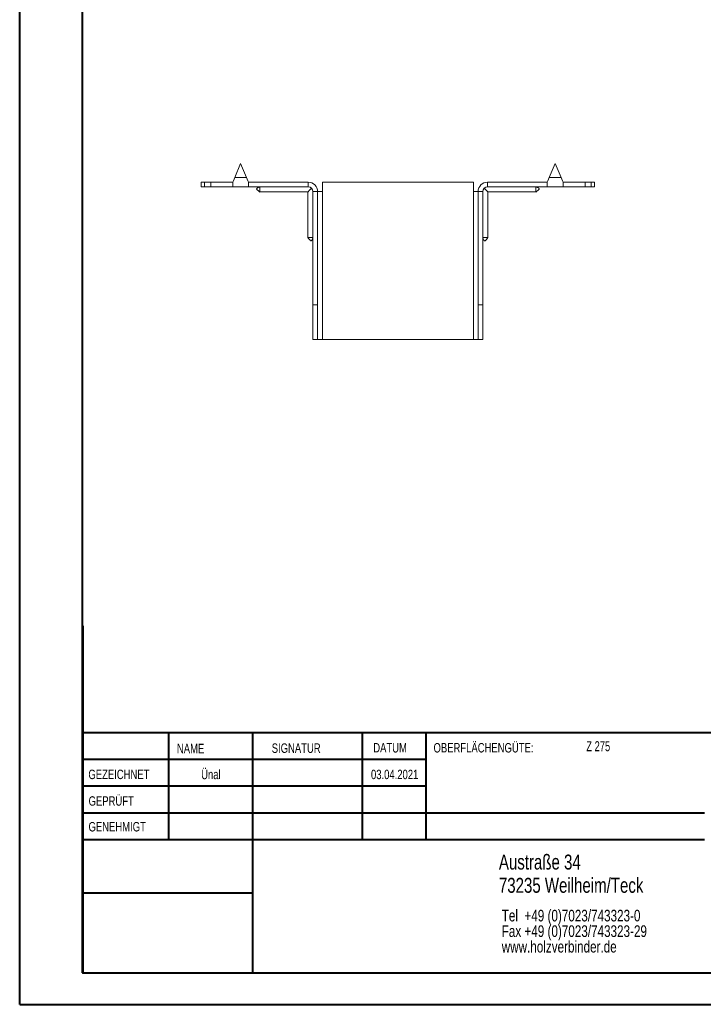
# Model space of a CAD drawing. Header units: millimetres. Extents: x 0 to 210, y 0 to 297.
# Tile 1 of 6: x 0 to 109, y 0 to 157. Entities that reach past the tile are written whole.
import ezdxf

# ---------------------------------------------------------------- set-up
doc = ezdxf.new("R2010")
doc.units = ezdxf.units.MM
doc.styles.add('SLDTEXTSTYLE0', font='TXT', dxfattribs={"width": 0.75})
doc.styles.add('SLDTEXTSTYLE2', font='TXT', dxfattribs={"width": 0.7})

# ---------------------------------------------------------------- blocks, each defined once
blk = doc.blocks.new('SW_NOTE_0')
at = {"color": 0, "linetype": 'Continuous', "lineweight": 0, "char_height": 1.8521, "attachment_point": 1, "style": 'SLDTEXTSTYLE0'}
for s, insert in [('Tel  +49 (0)7023/743323-0', (0, 2.39)), ('Fax +49 (0)7023/743323-29', (0, -0.08)), ('www.holzverbinder.de', (0, -2.55))]:
    blk.add_mtext(s, dxfattribs=dict(at, insert=insert))

msp = doc.modelspace()

# ---------------------------------------------------------------- linework, layer by layer
at = {"color": 7, "linetype": 'Continuous', "lineweight": 40}
for p, q in [((0.08, 0.21), (0.08, 297.21)), ((10.08, 5.21), (10.08, 292.21)), ((10.11, 60.37), (10.11, 5.12)), ((205.08, 43.37), (10.11, 43.37)), ((23.71, 43.37), (23.71, 26.37)), ((37.1, 43.37), (37.1, 5.12)), ((54.51, 43.37), (54.51, 26.37)), ((64.71, 26.37), (64.71, 43.37)), ((64.71, 39.1), (10.11, 39.1)), ((64.71, 34.87), (10.11, 34.87)), ((108.91, 30.62), (10.11, 30.62)), ((108.91, 26.37), (10.11, 26.37)), ((37.1, 17.87), (10.11, 17.87)), ((10.11, 13.71), (10.08, 13.71)), ((10.11, 9.46), (10.08, 9.46)), ((10.08, 5.21), (205.08, 5.21)), ((0.08, 0.21), (210.08, 0.21))]:
    msp.add_line(p, q, dxfattribs=at)
at = {"color": 7, "linetype": 'Continuous', "lineweight": 15}
for p, q in [((35.19, 133.88), (34.26, 131.63)), ((36.13, 131.63), (35.19, 133.88)), ((85.19, 133.88), (84.26, 131.63)), ((86.13, 131.63), (85.19, 133.88)), ((34.26, 131.63), (36.13, 131.63)), ((84.26, 131.63), (86.13, 131.63)), ((28.94, 130.88), (28.94, 130.13)), ((28.94, 130.88), (29.44, 130.88)), ((29.44, 130.13), (28.94, 130.13)), ((29.44, 130.88), (29.44, 130.13)), ((29.44, 130.88), (30.44, 130.88)), ((30.44, 130.13), (29.44, 130.13)), ((30.44, 130.13), (30.44, 130.88)), ((33.94, 130.88), (30.44, 130.88)), ((33.94, 130.13), (30.44, 130.13)), ((33.94, 130.88), (33.94, 130.13)), ((33.94, 130.13), (36.44, 130.13)), ((36.44, 130.13), (36.44, 130.88)), ((45.94, 130.88), (36.44, 130.88)), ((45.94, 130.13), (36.44, 130.13)), ((45.94, 130.13), (45.94, 130.88)), ((48.19, 129.38), (48.19, 130.88)), ((72.19, 130.88), (48.19, 130.88)), ((72.19, 130.88), (72.19, 129.38)), ((74.44, 130.13), (74.44, 130.88)), ((74.44, 130.88), (83.94, 130.88)), ((74.44, 130.13), (83.94, 130.13)), ((83.94, 130.88), (83.94, 130.13)), ((83.94, 130.13), (86.44, 130.13)), ((86.44, 130.88), (89.94, 130.88)), ((86.44, 130.13), (86.44, 130.88)), ((86.44, 130.13), (89.94, 130.13)), ((89.94, 130.13), (89.94, 130.88)), ((89.94, 130.88), (90.94, 130.88)), ((90.94, 130.13), (89.94, 130.13)), ((90.94, 130.13), (90.94, 130.88)), ((90.94, 130.88), (91.44, 130.88)), ((91.44, 130.13), (90.94, 130.13)), ((91.44, 130.13), (91.44, 130.88)), ((38.24, 129.33), (45.89, 129.33)), ((45.89, 129.33), (45.89, 122.07)), ((46.69, 129.38), (47.44, 129.38)), ((46.69, 111.38), (46.69, 129.38)), ((47.44, 111.38), (47.44, 129.38)), ((47.44, 129.38), (48.19, 129.38)), ((48.19, 105.88), (48.19, 129.38)), ((72.19, 129.38), (72.19, 105.88)), ((72.19, 129.38), (72.94, 129.38)), ((73.69, 129.38), (72.94, 129.38)), ((72.94, 111.38), (72.94, 129.38)), ((73.69, 111.38), (73.69, 129.38)), ((74.49, 129.33), (82.14, 129.33)), ((74.49, 122.07), (74.49, 129.33)), ((47.44, 111.38), (46.69, 111.38)), ((46.69, 105.88), (46.69, 111.38)), ((47.44, 105.88), (47.44, 111.38)), ((72.94, 111.38), (73.69, 111.38)), ((72.94, 105.88), (72.94, 111.38)), ((73.69, 105.88), (73.69, 111.38)), ((46.69, 105.88), (47.44, 105.88)), ((47.44, 105.88), (48.19, 105.88)), ((72.19, 105.88), (48.19, 105.88)), ((72.19, 105.88), (72.94, 105.88)), ((72.94, 105.88), (73.69, 105.88))]:
    msp.add_line(p, q, dxfattribs=at)
at = {"color": 7, "linetype": 'Continuous', "lineweight": 0}
for p, q in [((64.71, 39.12), (10.11, 39.12)), ((23.71, 5.21), (23.71, 5.12)), ((54.51, 5.21), (54.51, 5.12))]:
    msp.add_line(p, q, dxfattribs=at)
at = {"color": 7, "linetype": 'Continuous', "lineweight": 15, "flags": 128}
for points in [[(34.26, 131.63), (34.15, 131.37), (34.04, 131.12), (33.94, 130.88)], [(36.44, 130.88), (36.35, 131.12), (36.24, 131.37), (36.13, 131.63)], [(84.26, 131.63), (84.15, 131.37), (84.04, 131.12), (83.94, 130.88)], [(86.44, 130.88), (86.35, 131.12), (86.24, 131.37), (86.13, 131.63)], [(45.89, 129.33), (45.91, 129.35), (45.96, 129.4), (46.05, 129.49), (46.17, 129.6), (46.31, 129.75), (46.47, 129.91)], [(73.91, 129.91), (74.08, 129.75), (74.22, 129.6), (74.34, 129.49), (74.42, 129.4), (74.48, 129.35), (74.49, 129.33)]]:
    msp.add_lwpolyline(points, dxfattribs=at)
at = {"color": 7, "linetype": 'Continuous', "lineweight": 15}
for centre, radius, start, end in [((45.94, 129.38), 1.5, 0, 90), ((45.94, 129.38), 0.75, 0, 90), ((74.44, 129.38), 1.5, 90, 180), ((74.44, 129.38), 0.75, 90, 180)]:
    msp.add_arc(centre, radius, start, end, dxfattribs=at)
for points, knots in [([(38.24, 130.13), (38.11, 130.09), (37.95, 130.04), (37.8, 129.93), (37.77, 129.89), (37.75, 129.85), (37.74, 129.83), (37.74, 129.8), (37.75, 129.77), (37.81, 129.67), (38, 129.54), (38.16, 129.41), (38.25, 129.32)], [0, 0, 0, 0, 0.312857, 0.368954, 0.414537, 0.434313, 0.452962, 0.471427, 0.490673, 0.534327, 0.719229, 1, 1, 1, 1]), ([(38.24, 130.13), (38.24, 130.05), (38.24, 129.86), (38.24, 129.59), (38.24, 129.4), (38.24, 129.32), (38.24, 129.34), (38.24, 129.34)], [0, 0, 0, 0, 0.176998, 0.43753, 0.69807, 0.958612, 1, 1, 1, 1]), ([(82.14, 129.32), (82.23, 129.41), (82.37, 129.53), (82.54, 129.65), (82.61, 129.72), (82.64, 129.77), (82.65, 129.8), (82.65, 129.83), (82.64, 129.85), (82.62, 129.89), (82.59, 129.93), (82.44, 130.04), (82.28, 130.09), (82.14, 130.13)], [0, 0, 0, 0, 0.280626, 0.412835, 0.465948, 0.509579, 0.528815, 0.547271, 0.565911, 0.585676, 0.631236, 0.687304, 1, 1, 1, 1]), ([(82.14, 130.13), (82.14, 130.05), (82.14, 129.86), (82.14, 129.59), (82.14, 129.4), (82.14, 129.32), (82.14, 129.34), (82.14, 129.34)], [0, 0, 0, 0, 0.176998, 0.43753, 0.69807, 0.958612, 1, 1, 1, 1]), ([(45.89, 122.07), (45.97, 121.98), (46.09, 121.84), (46.21, 121.67), (46.28, 121.6), (46.33, 121.57), (46.37, 121.57), (46.39, 121.57), (46.42, 121.57), (46.45, 121.59), (46.49, 121.62), (46.6, 121.78), (46.65, 121.93), (46.69, 122.07)], [0, 0, 0, 0, 0.280625, 0.412834, 0.465946, 0.509577, 0.528813, 0.54727, 0.56591, 0.585677, 0.631235, 0.687302, 1, 1, 1, 1]), ([(73.69, 122.07), (73.74, 121.93), (73.79, 121.78), (73.9, 121.62), (73.94, 121.59), (73.97, 121.57), (74, 121.57), (74.02, 121.57), (74.06, 121.57), (74.16, 121.63), (74.28, 121.83), (74.42, 121.98), (74.5, 122.07)], [0, 0, 0, 0, 0.312859, 0.368954, 0.414536, 0.434314, 0.452963, 0.471429, 0.490675, 0.534329, 0.719231, 1, 1, 1, 1]), ([(45.9, 122.07), (45.91, 122.07), (45.92, 122.07), (46.08, 122.07), (46.3, 122.07), (46.52, 122.07), (46.64, 122.07), (46.69, 122.07)], [0, 0, 0, 0, 0.217784, 0.478082, 0.738384, 0.867318, 1, 1, 1, 1]), ([(74.49, 122.07), (74.48, 122.07), (74.47, 122.07), (74.31, 122.07), (74.09, 122.07), (73.87, 122.07), (73.75, 122.07), (73.69, 122.07)], [0, 0, 0, 0, 0.217784, 0.478082, 0.738384, 0.867318, 1, 1, 1, 1])]:
    msp.add_open_spline(points, degree=3, knots=knots, dxfattribs=at)

# ---------------------------------------------------------------- block references
at = {"color": 7, "linetype": 'Continuous', "lineweight": 0}
msp.add_blockref('SW_NOTE_0', (76.7, 12.85), dxfattribs=at)

# ---------------------------------------------------------------- texts
for s, insert, char_height, attachment_point, style in [('NAME', (25.07, 41.62), 1.5, 1, 'SLDTEXTSTYLE0'), ('SIGNATUR', (40.14, 41.68), 1.5, 1, 'SLDTEXTSTYLE0'), ('DATUM', (56.28, 41.74), 1.5, 1, 'SLDTEXTSTYLE0'), ('OBERFLÄCHENGÜTE:', (65.86, 41.74), 1.5, 1, 'SLDTEXTSTYLE0'), ('Z 275', (90.14, 42.03), 1.587, 1, 'SLDTEXTSTYLE2'), ('Ünal', (30.47, 37.5), 1.499, 2, 'SLDTEXTSTYLE0'), ('GEZEICHNET', (11, 37.51), 1.5, 1, 'SLDTEXTSTYLE0'), ('03.04.2021', (59.68, 37.5), 1.499, 2, 'SLDTEXTSTYLE0'), ('GEPRÜFT', (11.03, 33.28), 1.5, 1, 'SLDTEXTSTYLE0'), ('GENEHMIGT', (11.02, 29.19), 1.5, 1, 'SLDTEXTSTYLE0'), ('Austraße 34', (76.25, 24.02), 2.3813, 1, 'SLDTEXTSTYLE0'), ('73235 Weilheim/Teck', (76.25, 20.32), 2.3813, 1, 'SLDTEXTSTYLE0')]:
    msp.add_mtext(s, dxfattribs=dict(at, insert=insert, char_height=char_height, attachment_point=attachment_point, style=style))

doc.saveas('drawing.dxf')
